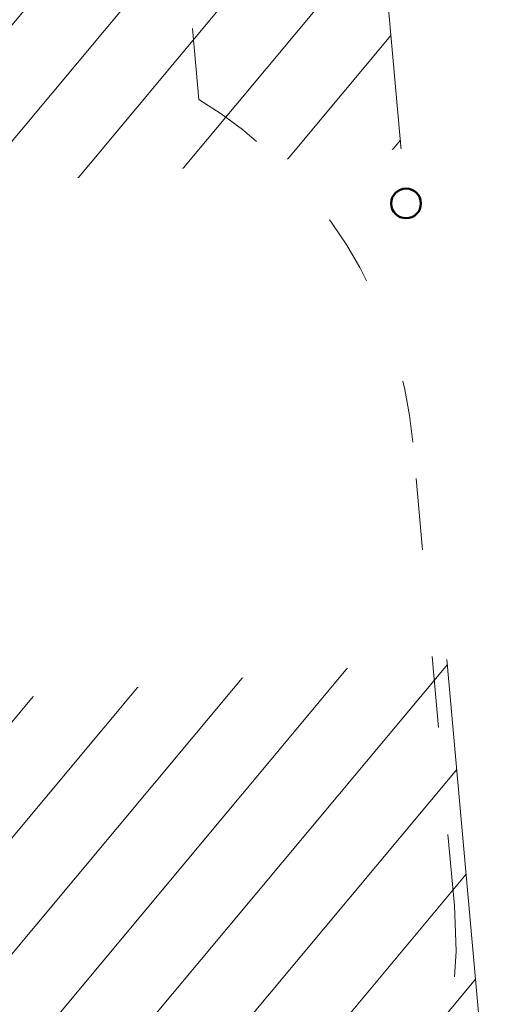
# Model space of a CAD drawing. Header units: metres. Extents: x 7493319 to 7493540, y 5986548 to 5986696.
# Tile 22 of 30: x 7493407.22 to 7493408.81, y 5986662.36 to 5986665.67. Entities that reach past the tile are written whole.
import ezdxf

# ---------------------------------------------------------------- set-up
doc = ezdxf.new("R2010")
doc.units = ezdxf.units.M
doc.header["$MEASUREMENT"] = 0
doc.linetypes.add('ACAD_ISO03W100', pattern=[30, 12, -18])
for name, color, linetype, lineweight in [('_budynek', 7, 'CONTINUOUS', 50), ('_k_kreskowanie', 250, 'CONTINUOUS', 5), ('_k_widok', 7, 'CONTINUOUS', 18), ('_k_wymiar', 7, 'CONTINUOUS', 13), ('_k_ściany', 7, 'CONTINUOUS', 35)]:
    doc.layers.add(name, color=color, linetype=linetype, lineweight=lineweight)
doc.layers.add('_k_niewidoczna', color=72, linetype='CONTINUOUS', lineweight=9, plot=False)
doc.styles.add('GENERATED_STYLE_1', font='msgothic.ttc')

# ---------------------------------------------------------------- blocks, each defined once
blk = doc.blocks.new('3009EPZ')
at = {"layer": '_k_niewidoczna', "color": 1, "lineweight": 20, "insert": (-3.165554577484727, -0.2128368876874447), "char_height": 0.24, "width": 11.63444291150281, "attachment_point": 1, "line_spacing_factor": 1.55, "style": 'GENERATED_STYLE_1', "bg_fill": 2}
blk.add_mtext('\\A1;{\\f@MS Gothic|b0|i0|c238|p49;\\C256;\\P\\pxi-1,l1,t5;^I^I3009EPZ\\P\\pi-4,l4;^I}', dxfattribs=at)
blk = doc.blocks.new('42221')
at = {"layer": '_k_widok', "linetype": 'ACAD_ISO03W100', "ltscale": 0.02}
blk.add_lwpolyline([(-3.063016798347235, -1.5, -0.2389539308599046), (-4.27277959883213, -0.886833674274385), (-4.626033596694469, -0.886833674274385, -0.4142135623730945), (-6.126033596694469, 0.613166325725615), (-6.126033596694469, 1.753366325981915, -0.414213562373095), (-4.626033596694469, 3.253366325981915), (-3.063016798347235, 3.253366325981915, -0.2389539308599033), (-1.853253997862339, 2.6402000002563), (-1.5, 2.6402000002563, -0.4142135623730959), (0, 1.1402000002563), (0, 0, -0.4142135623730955), (-1.5, -1.5)], format="xyb", close=True, dxfattribs=at)
blk = doc.blocks.new('PZ')
at = {"layer": '_k_kreskowanie'}
h = blk.add_hatch(dxfattribs=at)
h.set_pattern_fill('ANSI31', color=30, scale=2)
h.set_pattern_definition([(44.99999999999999, (0, 9.999999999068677), (-0.1767766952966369, 0.1767766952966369), [])])
h.paths.add_polyline_path([(0, 0), (-10.00000000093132, -9.313225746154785e-10), (-10, -8), (0, -8.000000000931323)])
at = {"layer": '_k_widok', "linetype": 'ByBlock'}
blk.add_lwpolyline([(-10.00000000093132, -9.313225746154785e-10), (0, 0), (0, -8.000000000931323), (-10, -8)], close=True, dxfattribs=at)
at = {"layer": '_k_wymiar'}
blk.add_blockref('3009EPZ', (-4.874138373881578, -2.223998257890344), dxfattribs=at)
at = {"layer": '_k_wymiar', "xscale": -1, "rotation": 270}
blk.add_blockref('42221', (-3.302318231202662, -0.2372885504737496), dxfattribs=at)
at = {"layer": '_budynek'}
blk.add_circle((0, -2.500000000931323), 0.05, dxfattribs=at)
blk = doc.blocks.new('dz_89')
at = {"layer": '_k_widok', "rotation": 2.995343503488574}
blk.add_blockref('PZ', (62.81248085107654, 35.40524195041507), dxfattribs=at)

msp = doc.modelspace()

# ---------------------------------------------------------------- block references
at = {"layer": '_k_ściany', "rotation": 2.126854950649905}
msp.add_blockref('dz_89', (7493346.843220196, 5986629.826319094), dxfattribs=at)

doc.saveas('drawing.dxf')
